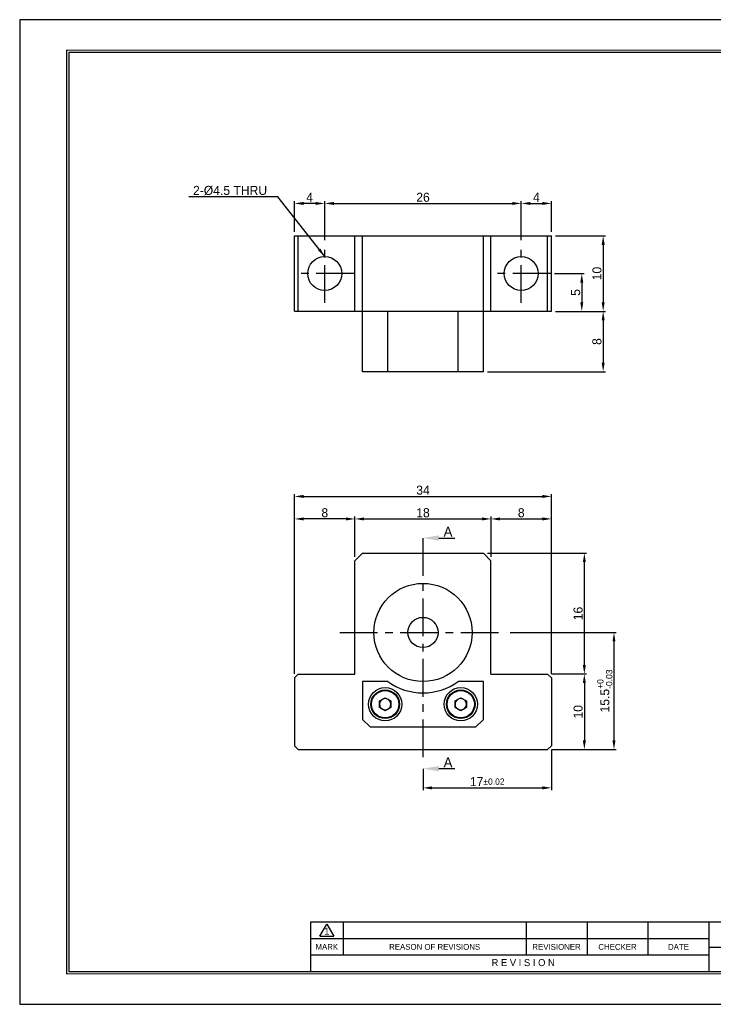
# Model space of a CAD drawing. Header units: inches. Extents: x 17 to 202, y 12 to 142.
# Tile 1 of 2: x 17 to 109, y 12 to 142. Entities that reach past the tile are written whole.
import ezdxf
from ezdxf.enums import TextEntityAlignment as Align

# ---------------------------------------------------------------- set-up
doc = ezdxf.new("R2010")
doc.units = ezdxf.units.IN
doc.header["$MEASUREMENT"] = 0
doc.linetypes.add('CENTER', pattern=[2, 1.25, -0.25, 0.25, -0.25])
doc.layers.add('S1', color=1, linetype='CENTER')
doc.dimstyles.new('S1.2', dxfattribs={"dimtxt": 1.2, "dimasz": 1.2, "dimexe": 0.3, "dimexo": 0.5215, "dimgap": 0.2, "dimtad": 1, "dimdec": 3, "dimzin": 11, "dimdsep": 46, "dimtxsty": 'Standard', "dimcen": 0, "dimclrd": 5, "dimclre": 5, "dimclrt": 3, "dimadec": 0, "dimazin": 0, "dimtp": 3e-09, "dimtfac": 0.7, "dimtdec": 3, "dimtmove": 0, "dimatfit": 3, "dimfxl": 1.25, "dimtolj": 1, "dimtzin": 11, "dimarcsym": 0})

# ---------------------------------------------------------------- blocks, each defined once
blk = doc.blocks.new('*D33')
at = {"color": 5, "lineweight": -2, "ltscale": 4}
for p, q in [((82.19, 61.18), (96.24, 61.18)), ((95.94, 59.98), (95.94, 46.88)), ((87.69, 45.68), (96.24, 45.68))]:
    blk.add_line(p, q, dxfattribs=at)
at = {"color": 5}
for points in [[(96.14, 59.98), (95.74, 59.98), (95.94, 61.18)], [(95.74, 46.88), (96.14, 46.88), (95.94, 45.68)]]:
    blk.add_solid(points, dxfattribs=at)
at = {"layer": 'Defpoints', "color": 0}
for p in [(81.67, 61.18), (87.17, 45.68), (95.94, 45.68)]:
    blk.add_point(p, dxfattribs=at)
at = {"color": 3, "insert": (94.72, 53.43), "char_height": 1.2, "attachment_point": 5, "rotation": 90}
blk.add_mtext('\\A1;15.5{\\H0.840000;\\S+0^ -0.03;}', dxfattribs=at)
blk = doc.blocks.new('*D34')
at = {"color": 5, "lineweight": -2, "ltscale": 4}
for p, q in [((87.69, 55.68), (92.32, 55.68)), ((92.02, 54.48), (92.02, 46.88)), ((87.69, 45.68), (92.32, 45.68))]:
    blk.add_line(p, q, dxfattribs=at)
at = {"color": 5}
for points in [[(92.22, 54.48), (91.82, 54.48), (92.02, 55.68)], [(91.82, 46.88), (92.22, 46.88), (92.02, 45.68)]]:
    blk.add_solid(points, dxfattribs=at)
at = {"layer": 'Defpoints', "color": 0}
for p in [(87.17, 55.68), (87.17, 45.68), (92.02, 45.68)]:
    blk.add_point(p, dxfattribs=at)
at = {"color": 3, "insert": (91.2, 50.68), "char_height": 1.2, "attachment_point": 5, "rotation": 90}
blk.add_mtext('\\A1;10', dxfattribs=at)
blk = doc.blocks.new('*D35')
at = {"color": 5, "lineweight": -2, "ltscale": 4}
for p, q in [((79.19, 71.68), (92.32, 71.68)), ((92.02, 56.88), (92.02, 70.48)), ((87.69, 55.68), (92.32, 55.68))]:
    blk.add_line(p, q, dxfattribs=at)
at = {"color": 5}
for points in [[(92.22, 70.48), (91.82, 70.48), (92.02, 71.68)], [(91.82, 56.88), (92.22, 56.88), (92.02, 55.68)]]:
    blk.add_solid(points, dxfattribs=at)
at = {"layer": 'Defpoints', "color": 0}
for p in [(78.67, 71.68), (92.02, 71.68), (87.17, 55.68)]:
    blk.add_point(p, dxfattribs=at)
at = {"color": 3, "insert": (91.2, 63.68), "char_height": 1.2, "attachment_point": 5, "rotation": 90}
blk.add_mtext('\\A1;16', dxfattribs=at)
blk = doc.blocks.new('*D36')
at = {"color": 5, "lineweight": -2, "ltscale": 4}
for p, q in [((61.67, 71.2), (61.67, 76.5)), ((62.87, 76.2), (78.47, 76.2)), ((79.67, 71.2), (79.67, 76.5))]:
    blk.add_line(p, q, dxfattribs=at)
at = {"color": 5}
for points in [[(62.87, 76.4), (62.87, 76), (61.67, 76.2)], [(78.47, 76), (78.47, 76.4), (79.67, 76.2)]]:
    blk.add_solid(points, dxfattribs=at)
at = {"layer": 'Defpoints', "color": 0}
for p in [(79.67, 76.2), (61.67, 70.68), (79.67, 70.68)]:
    blk.add_point(p, dxfattribs=at)
at = {"color": 3, "insert": (70.67, 77.01), "char_height": 1.2, "attachment_point": 5}
blk.add_mtext('\\A1;18', dxfattribs=at)
blk = doc.blocks.new('*D37')
at = {"color": 5, "lineweight": -2, "ltscale": 4}
for p, q in [((53.67, 55.7), (53.67, 79.48)), ((54.87, 79.18), (86.47, 79.18)), ((87.67, 55.7), (87.67, 79.48))]:
    blk.add_line(p, q, dxfattribs=at)
at = {"color": 5}
for points in [[(54.87, 79.38), (54.87, 78.98), (53.67, 79.18)], [(86.47, 78.98), (86.47, 79.38), (87.67, 79.18)]]:
    blk.add_solid(points, dxfattribs=at)
at = {"layer": 'Defpoints', "color": 0}
for p in [(87.67, 79.18), (53.67, 55.18), (87.67, 55.18)]:
    blk.add_point(p, dxfattribs=at)
at = {"color": 3, "insert": (70.67, 80), "char_height": 1.2, "attachment_point": 5}
blk.add_mtext('\\A1;34', dxfattribs=at)
blk = doc.blocks.new('*D38')
at = {"color": 5, "lineweight": -2, "ltscale": 4}
for p, q in [((87.67, 45.65), (87.67, 40.31)), ((70.67, 43.15), (70.67, 40.31)), ((71.87, 40.61), (86.47, 40.61))]:
    blk.add_line(p, q, dxfattribs=at)
at = {"color": 5}
for points in [[(71.87, 40.81), (71.87, 40.41), (70.67, 40.61)], [(86.47, 40.41), (86.47, 40.81), (87.67, 40.61)]]:
    blk.add_solid(points, dxfattribs=at)
at = {"layer": 'Defpoints', "color": 0}
for p in [(87.67, 46.18), (70.67, 43.68), (87.67, 40.61)]:
    blk.add_point(p, dxfattribs=at)
at = {"color": 3, "insert": (79.17, 41.43), "char_height": 1.2, "attachment_point": 5}
blk.add_mtext('\\A1;17{\\H0.840000;%%p0.02}', dxfattribs=at)
blk = doc.blocks.new('*D40')
at = {"color": 5, "lineweight": -2, "ltscale": 4}
for p, q in [((79.67, 71.2), (79.67, 76.5)), ((80.87, 76.2), (86.47, 76.2)), ((87.67, 55.7), (87.67, 76.5))]:
    blk.add_line(p, q, dxfattribs=at)
at = {"color": 5}
for points in [[(80.87, 76.4), (80.87, 76), (79.67, 76.2)], [(86.47, 76), (86.47, 76.4), (87.67, 76.2)]]:
    blk.add_solid(points, dxfattribs=at)
at = {"layer": 'Defpoints', "color": 0}
for p in [(87.67, 76.2), (79.67, 70.68), (87.67, 55.18)]:
    blk.add_point(p, dxfattribs=at)
at = {"color": 3, "insert": (83.67, 77.01), "char_height": 1.2, "attachment_point": 5}
blk.add_mtext('\\A1;8', dxfattribs=at)
blk = doc.blocks.new('*D41')
at = {"color": 5, "lineweight": -2, "ltscale": 4}
for p, q in [((53.67, 55.7), (53.67, 76.5)), ((60.47, 76.2), (54.87, 76.2)), ((61.67, 71.2), (61.67, 76.5))]:
    blk.add_line(p, q, dxfattribs=at)
at = {"color": 5}
for points in [[(54.87, 76.4), (54.87, 76), (53.67, 76.2)], [(60.47, 76), (60.47, 76.4), (61.67, 76.2)]]:
    blk.add_solid(points, dxfattribs=at)
at = {"layer": 'Defpoints', "color": 0}
for p in [(53.67, 76.2), (61.67, 70.68), (53.67, 55.18)]:
    blk.add_point(p, dxfattribs=at)
at = {"color": 3, "insert": (57.67, 77.01), "char_height": 1.2, "attachment_point": 5}
blk.add_mtext('\\A1;8', dxfattribs=at)
blk = doc.blocks.new('*D42')
at = {"color": 5, "lineweight": -2, "ltscale": 4}
for p, q in [((53.67, 114.19), (53.67, 118.25)), ((56.47, 117.95), (54.87, 117.95)), ((57.67, 113.07), (57.67, 118.25))]:
    blk.add_line(p, q, dxfattribs=at)
at = {"color": 5}
for points in [[(54.87, 118.15), (54.87, 117.75), (53.67, 117.95)], [(56.47, 117.75), (56.47, 118.15), (57.67, 117.95)]]:
    blk.add_solid(points, dxfattribs=at)
at = {"layer": 'Defpoints', "color": 0}
for p in [(53.67, 117.95), (53.67, 113.67), (57.67, 112.55)]:
    blk.add_point(p, dxfattribs=at)
at = {"color": 3, "insert": (55.67, 118.76), "char_height": 1.2, "attachment_point": 5}
blk.add_mtext('\\A1;4', dxfattribs=at)
blk = doc.blocks.new('*D43')
at = {"color": 5, "lineweight": -2, "ltscale": 4}
for p, q in [((57.67, 113.07), (57.67, 118.25)), ((58.87, 117.95), (82.47, 117.95)), ((83.67, 113.07), (83.67, 118.25))]:
    blk.add_line(p, q, dxfattribs=at)
at = {"color": 5}
for points in [[(58.87, 118.15), (58.87, 117.75), (57.67, 117.95)], [(82.47, 117.75), (82.47, 118.15), (83.67, 117.95)]]:
    blk.add_solid(points, dxfattribs=at)
at = {"layer": 'Defpoints', "color": 0}
for p in [(83.67, 117.95), (57.67, 112.55), (83.67, 112.55)]:
    blk.add_point(p, dxfattribs=at)
at = {"color": 3, "insert": (70.67, 118.76), "char_height": 1.2, "attachment_point": 5}
blk.add_mtext('\\A1;26', dxfattribs=at)
blk = doc.blocks.new('*D44')
at = {"color": 5, "lineweight": -2, "ltscale": 4}
for p, q in [((83.67, 113.07), (83.67, 118.25)), ((84.87, 117.95), (86.47, 117.95)), ((87.67, 114.19), (87.67, 118.25))]:
    blk.add_line(p, q, dxfattribs=at)
at = {"color": 5}
for points in [[(84.87, 118.15), (84.87, 117.75), (83.67, 117.95)], [(86.47, 117.75), (86.47, 118.15), (87.67, 117.95)]]:
    blk.add_solid(points, dxfattribs=at)
at = {"layer": 'Defpoints', "color": 0}
for p in [(87.67, 117.95), (87.67, 113.67), (83.67, 112.55)]:
    blk.add_point(p, dxfattribs=at)
at = {"color": 3, "insert": (85.67, 118.76), "char_height": 1.2, "attachment_point": 5}
blk.add_mtext('\\A1;4', dxfattribs=at)
blk = doc.blocks.new('*D45')
at = {"color": 5, "lineweight": -2, "ltscale": 4}
for p, q in [((88.07, 108.67), (91.98, 108.67)), ((91.68, 107.47), (91.68, 104.87)), ((88.19, 103.67), (91.98, 103.67))]:
    blk.add_line(p, q, dxfattribs=at)
at = {"color": 5}
for points in [[(91.88, 107.47), (91.48, 107.47), (91.68, 108.67)], [(91.48, 104.87), (91.88, 104.87), (91.68, 103.67)]]:
    blk.add_solid(points, dxfattribs=at)
at = {"layer": 'Defpoints', "color": 0}
for p in [(87.54, 108.67), (87.67, 103.67), (91.68, 103.67)]:
    blk.add_point(p, dxfattribs=at)
at = {"color": 3, "insert": (90.87, 106.17), "char_height": 1.2, "attachment_point": 5, "rotation": 90}
blk.add_mtext('\\A1;5', dxfattribs=at)
blk = doc.blocks.new('*D46')
at = {"color": 5, "lineweight": -2, "ltscale": 4}
for p, q in [((88.19, 113.67), (94.81, 113.67)), ((94.51, 112.47), (94.51, 104.87)), ((88.19, 103.67), (94.81, 103.67))]:
    blk.add_line(p, q, dxfattribs=at)
at = {"color": 5}
for points in [[(94.71, 112.47), (94.31, 112.47), (94.51, 113.67)], [(94.31, 104.87), (94.71, 104.87), (94.51, 103.67)]]:
    blk.add_solid(points, dxfattribs=at)
at = {"layer": 'Defpoints', "color": 0}
for p in [(87.67, 113.67), (87.67, 103.67), (94.51, 103.67)]:
    blk.add_point(p, dxfattribs=at)
at = {"color": 3, "insert": (93.69, 108.67), "char_height": 1.2, "attachment_point": 5, "rotation": 90}
blk.add_mtext('\\A1;10', dxfattribs=at)
blk = doc.blocks.new('*D47')
at = {"color": 5, "lineweight": -2, "ltscale": 4}
for p, q in [((88.19, 103.67), (94.81, 103.67)), ((94.51, 102.47), (94.51, 96.87)), ((79.19, 95.67), (94.81, 95.67))]:
    blk.add_line(p, q, dxfattribs=at)
at = {"color": 5}
for points in [[(94.71, 102.47), (94.31, 102.47), (94.51, 103.67)], [(94.31, 96.87), (94.71, 96.87), (94.51, 95.67)]]:
    blk.add_solid(points, dxfattribs=at)
at = {"layer": 'Defpoints', "color": 0}
for p in [(87.67, 103.67), (78.67, 95.67), (94.51, 95.67)]:
    blk.add_point(p, dxfattribs=at)
at = {"color": 3, "insert": (93.69, 99.67), "char_height": 1.2, "attachment_point": 5, "rotation": 90}
blk.add_mtext('\\A1;8', dxfattribs=at)
blk = doc.blocks.new('란표제')
for p, q in [((297, 210), (0, 210)), ((0, 210), (0, 0)), ((160, 17.5), (62, 17.5)), ((64, 14.51), (65.5, 17.1)), ((65.5, 17.1), (67, 14.51)), ((69, 17.5), (69, 10.5)), ((108, 17.5), (108, 10.5)), ((121, 17.5), (121, 10.5)), ((134, 17.5), (134, 10.5)), ((147, 17.5), (147, 7)), ((147, 14), (62, 14)), ((64, 14.51), (67, 14.51)), ((147, 10.5), (62, 10.5)), ((147, 12.2), (160, 12.2)), ((0, 0), (297, 0))]:
    blk.add_line(p, q)
at = {"ltscale": 0.5}
blk.add_line((62, 17.5), (62, 7), dxfattribs=at)
at = {"const_width": 0.25}
blk.add_lwpolyline([(290.5, 6.5), (290.5, 203.5), (10, 203.5), (10, 6.5)], close=True, dxfattribs=at)
blk.add_lwpolyline([(290, 7), (290, 203), (10.5, 203), (10.5, 7)], close=True)
for s, height, p in [('1', 1.5, (65.5, 15.61)), ('MARK', 1.25, (65.5, 12.25)), ('REASON OF REVISIONS', 1.25, (88.5, 12.25)), ('REVISIONER', 1.25, (114.5, 12.25)), ('CHECKER', 1.25, (127.5, 12.25)), ('DATE', 1.25, (140.5, 12.25)), ('R E V I S I O N', 1.5, (107.38, 8.9))]:
    blk.add_text(s, height=height).set_placement(p, align=Align.MIDDLE_CENTER)
at = {"ltscale": 0.5}
for tag, p, height in [('TITLE', (237.17, 24.41), 2.5), ('도번', (251.18, 15.64), 2.5), ('SCALE', (253.78, 9.55), 1.2), ('DATE', (277.02, 9.51), 1.2)]:
    blk.add_attdef(tag, p, '', height=height, dxfattribs=at)
for tag, p in [('필렛', (179.25, 10.9)), ('모따기', (179.25, 8.3))]:
    blk.add_attdef(tag, text='', height=1.15).set_placement(p, align=Align.MIDDLE_LEFT)

msp = doc.modelspace()

# ---------------------------------------------------------------- linework, layer by layer
for p, q in [((53.6654, 103.6718), (53.6654, 113.6718)), ((53.6654, 113.6718), (54.1654, 113.6718)), ((54.1654, 103.6718), (54.1654, 113.6718)), ((54.1654, 113.6718), (61.6654, 113.6718)), ((61.6654, 103.6718), (61.6654, 113.6718)), ((61.6654, 113.6718), (62.6654, 113.6718)), ((62.6654, 103.6718), (62.6654, 113.6718)), ((62.6654, 113.6718), (78.6654, 113.6718)), ((78.6654, 103.6718), (78.6654, 113.6718)), ((78.6654, 113.6718), (79.6654, 113.6718)), ((79.6654, 103.6718), (79.6654, 113.6718)), ((79.6654, 113.6718), (87.1654, 113.6718)), ((87.1654, 103.6718), (87.1654, 113.6718)), ((87.1654, 113.6718), (87.6654, 113.6718)), ((87.6654, 103.6718), (87.6654, 113.6718)), ((53.6654, 103.6718), (54.1654, 103.6718)), ((54.1654, 103.6718), (61.6654, 103.6718)), ((61.6654, 103.6718), (62.6654, 103.6718)), ((62.6654, 95.6718), (62.6654, 103.6718)), ((62.6654, 103.6718), (78.6654, 103.6718)), ((66.0018, 95.6718), (66.0018, 103.6718)), ((75.3291, 95.6718), (75.3291, 103.6718)), ((78.6654, 95.6718), (78.6654, 103.6718)), ((78.6654, 103.6718), (79.6654, 103.6718)), ((79.6654, 103.6718), (87.1654, 103.6718)), ((87.1654, 103.6718), (87.6654, 103.6718)), ((66.0018, 95.6718), (62.6654, 95.6718)), ((75.3291, 95.6718), (66.0018, 95.6718)), ((78.6654, 95.6718), (75.3291, 95.6718)), ((61.6654, 70.6753), (62.6654, 71.6753)), ((62.6654, 71.6753), (78.6654, 71.6753)), ((78.6654, 71.6753), (79.6654, 70.6753)), ((61.6654, 55.6753), (61.6654, 70.6753)), ((79.6654, 55.6753), (79.6654, 70.6753)), ((53.6654, 55.1753), (54.1654, 55.6753)), ((53.6654, 55.1753), (53.6654, 46.1753)), ((54.1654, 55.6753), (61.6654, 55.6753)), ((79.6654, 55.6753), (87.1654, 55.6753)), ((87.1654, 55.6753), (87.6654, 55.1753)), ((87.6654, 55.1753), (87.6654, 46.1753)), ((66.0018, 54.6753), (62.6654, 54.6753)), ((62.6654, 54.6753), (62.6654, 49.6753)), ((78.6654, 54.6753), (75.3291, 54.6753)), ((78.6654, 49.6753), (78.6654, 54.6753)), ((64.9154, 52.1084), (65.6654, 52.5414)), ((65.6654, 52.5414), (66.4154, 52.1084)), ((74.9154, 52.1084), (75.6654, 52.5414)), ((75.6654, 52.5414), (76.4154, 52.1084)), ((64.9154, 51.2423), (64.9154, 52.1084)), ((65.6654, 50.8093), (64.9154, 51.2423)), ((66.4154, 51.2423), (65.6654, 50.8093)), ((66.4154, 52.1084), (66.4154, 51.2423)), ((74.9154, 51.2423), (74.9154, 52.1084)), ((75.6654, 50.8093), (74.9154, 51.2423)), ((76.4154, 51.2423), (75.6654, 50.8093)), ((76.4154, 52.1084), (76.4154, 51.2423)), ((62.6654, 49.6753), (63.6654, 48.6753)), ((77.6654, 48.6753), (78.6654, 49.6753)), ((63.6654, 48.6753), (77.6654, 48.6753)), ((53.6654, 46.1753), (54.1654, 45.6753)), ((54.1654, 45.6753), (87.1654, 45.6753)), ((87.1654, 45.6753), (87.6654, 46.1753))]:
    msp.add_line(p, q)
at = {"color": 5, "ltscale": 5}
for p, q in [((72.7654, 73.6753), (74.9036, 73.6753)), ((72.7654, 43.1538), (74.9036, 43.1538))]:
    msp.add_line(p, q, dxfattribs=at)
for centre, radius in [((57.6654, 108.6718), 2.25), ((83.6654, 108.6718), 2.25), ((70.6654, 61.1753), 6.5), ((70.6654, 61.1753), 2), ((65.6654, 51.6753), 2.2), ((65.6654, 51.6753), 1.9), ((65.6654, 51.6753), 1.8), ((75.6654, 51.6753), 2.2), ((75.6654, 51.6753), 1.9), ((75.6654, 51.6753), 1.8)]:
    msp.add_circle(centre, radius)
for centre, radius, start, end in [((70.6654, 61.1753), 8, 234.340912, 305.659088), ((65.6654, 51.6753), 0.75, 120, 180), ((65.6654, 51.6753), 0.75, 60, 120), ((65.6654, 51.6753), 0.75, 0, 60), ((75.6654, 51.6753), 0.75, 120, 180), ((75.6654, 51.6753), 0.75, 60, 120), ((75.6654, 51.6753), 0.75, 0, 60), ((65.6654, 51.6753), 0.75, 180, 240), ((65.6654, 51.6753), 0.75, 240, 300), ((65.6654, 51.6753), 0.75, 300, 0), ((75.6654, 51.6753), 0.75, 180, 240), ((75.6654, 51.6753), 0.75, 240, 300), ((75.6654, 51.6753), 0.75, 300, 0)]:
    msp.add_arc(centre, radius, start, end)
for points in [[(72.7654, 74.0253), (72.7654, 73.3253), (70.6654, 73.6753)], [(72.7654, 43.5038), (72.7654, 42.8038), (70.6654, 43.1538)]]:
    msp.add_solid(points, dxfattribs=at)
at = {"layer": 'S1', "ltscale": 4}
for p, q in [((57.6654, 104.7934), (57.6654, 112.5502)), ((83.6654, 104.7934), (83.6654, 112.5502)), ((61.5438, 108.6718), (53.787, 108.6718)), ((87.5438, 108.6718), (79.787, 108.6718)), ((70.6654, 73.6753), (70.6654, 43.6753)), ((59.6654, 61.1753), (81.6654, 61.1753))]:
    msp.add_line(p, q, dxfattribs=at)

# ---------------------------------------------------------------- block references
at = {"ltscale": 5, "xscale": 0.6204626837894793, "yscale": 0.6204626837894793, "zscale": 0.6204626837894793}
msp.add_blockref('란표제', (17.3002, 11.968), dxfattribs=at)

# ---------------------------------------------------------------- texts
at = {"color": 3, "ltscale": 4, "insert": (50.0426, 119.0267), "char_height": 1.2, "attachment_point": 9}
msp.add_mtext('2-%%C4.5 THRU', dxfattribs=at)
at = {"color": 3, "ltscale": 0.5, "char_height": 1.3125, "attachment_point": 9}
for insert in [(74.5654, 73.8498), (74.5654, 43.3283)]:
    msp.add_mtext('\\A1;A', dxfattribs=dict(at, insert=insert))

# ---------------------------------------------------------------- dimensions: what is measured, and where the dimension line sits
at = {"ltscale": 4}
for base, p1, p2, picture, middle in [((53.6654, 117.9451), (57.6654, 112.5502), (53.6654, 113.6718), '*D42', (55.6654, 118.7611)), ((83.6654, 117.9451), (57.6654, 112.5502), (83.6654, 112.5502), '*D43', (70.6654, 118.7603)), ((87.6654, 117.9451), (83.6654, 112.5502), (87.6654, 113.6718), '*D44', (85.6654, 118.7611)), ((87.6654, 79.1803), (53.6654, 55.1753), (87.6654, 55.1753), '*D37', (70.6654, 79.9963)), ((53.6654, 76.1953), (61.6654, 70.6753), (53.6654, 55.1753), '*D41', (57.6654, 77.0105)), ((79.6654, 76.1953), (61.6654, 70.6753), (79.6654, 70.6753), '*D36', (70.6654, 77.0121)), ((87.6654, 76.1953), (79.6654, 70.6753), (87.6654, 55.1753), '*D40', (83.6654, 77.0105))]:
    dim = msp.add_linear_dim(base=base, p1=p1, p2=p2, dimstyle='S1.2', dxfattribs=at)
    dim.commit()
    dim.dimension.update_dxf_attribs({"geometry": picture, "text_midpoint": middle})
for base, p1, p2, picture, middle in [((94.5082, 103.6718), (87.6654, 113.6718), (87.6654, 103.6718), '*D46', (93.6914, 108.6718)), ((91.6803, 103.6718), (87.5438, 108.6718), (87.6654, 103.6718), '*D45', (90.8659, 106.1718)), ((94.5082, 95.6718), (87.6654, 103.6718), (78.6654, 95.6718), '*D47', (93.693, 99.6718)), ((92.0163, 71.6753), (87.1654, 55.6753), (78.6654, 71.6753), '*D35', (91.1996, 63.6753)), ((92.0163, 45.6753), (87.1654, 55.6753), (87.1654, 45.6753), '*D34', (91.1996, 50.6753))]:
    dim = msp.add_linear_dim(base=base, p1=p1, p2=p2, angle=90, dimstyle='S1.2', dxfattribs=at)
    dim.commit()
    dim.dimension.update_dxf_attribs({"geometry": picture, "text_midpoint": middle})
dim = msp.add_linear_dim(base=(95.94, 45.6753), p1=(81.6654, 61.1753), p2=(87.1654, 45.6753), angle=90, dimstyle='S1.2', override={"dimgap": 0.2, "dimtol": 1, "dimlim": 0, "dimtp": 0, "dimtm": 0.03}, dxfattribs=at)
dim.commit()
dim.dimension.update_dxf_attribs({"geometry": '*D33', "text_midpoint": (94.7236, 53.4253)})
dim = msp.add_linear_dim(base=(87.6654, 40.6106), p1=(70.6654, 43.6753), p2=(87.6654, 46.1753), dimstyle='S1.2', override={"dimgap": 0.2, "dimtol": 1, "dimlim": 0, "dimtp": 0.02, "dimtm": 0.02}, dxfattribs=at)
dim.commit()
dim.dimension.update_dxf_attribs({"geometry": '*D38', "text_midpoint": (79.1654, 41.4273)})

# ---------------------------------------------------------------- leaders
at = {"ltscale": 4, "annotation_type": 0, "has_hookline": 1, "hookline_direction": 1, "text_width": 10.3798}
msp.add_leader([(57.6654, 110.9218), (51.4426, 118.8267), (50.2426, 118.8267)], dimstyle='S1.2', dxfattribs=at)

doc.saveas('drawing.dxf')
